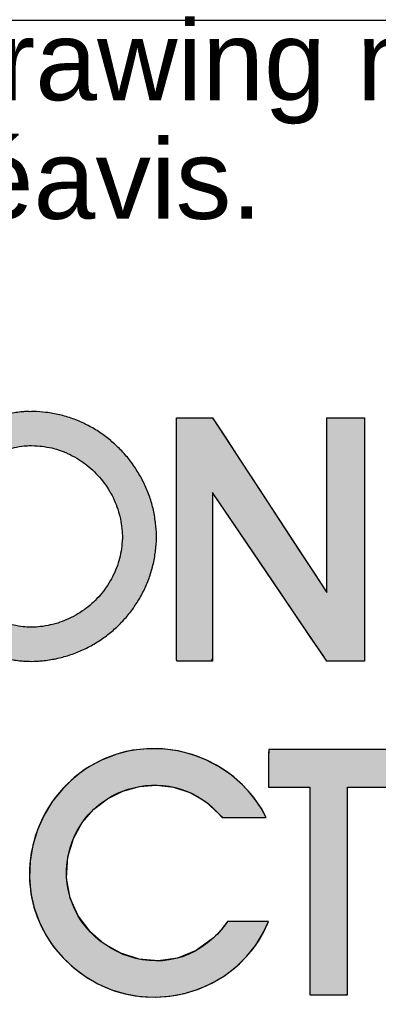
# Model space of a CAD drawing. Header units: inches. Extents: x 0 to 80, y 0 to 59.8.
# Tile 8 of 17: x 73.6 to 75.2, y 3.8 to 8. Entities that reach past the tile are written whole.
import ezdxf

# ---------------------------------------------------------------- set-up
doc = ezdxf.new("R2010")
doc.units = ezdxf.units.IN
doc.header["$MEASUREMENT"] = 0
doc.layers.add('Default', color=7, linetype='Continuous')

# ---------------------------------------------------------------- blocks, each defined once
blk = doc.blocks.new('block_2')
at = {"layer": 'Default', "linetype": 'Continuous'}
for points in [[(0.24683, 0.05811), (0.23145, 0.04686), (0.215, 0.04023), (0.1981, 0.03788), (0.18134, 0.03942), (0.16533, 0.04452), (0.15068, 0.05279), (0.13798, 0.06387), (0.12784, 0.07742), (0.12087, 0.09305), (0.11767, 0.11041), (0.11884, 0.12913), (0.1237, 0.14549), (0.13141, 0.15943), (0.14153, 0.17108), (0.15359, 0.18031), (0.16711, 0.187), (0.1816, 0.19102), (0.19658, 0.19224), (0.21158, 0.19054), (0.22611, 0.18578), (0.2397, 0.17786), (0.25187, 0.16663), (0.25487, 0.16367), (0.25699, 0.16367), (0.2604, 0.16367), (0.26474, 0.16367), (0.2697, 0.16367), (0.27491, 0.16367), (0.28006, 0.16367), (0.28478, 0.16367), (0.28875, 0.16367), (0.29163, 0.16367), (0.29307, 0.16367), (0.28884, 0.17158), (0.28122, 0.18255), (0.2724, 0.19238), (0.26252, 0.201), (0.25172, 0.20837), (0.24015, 0.21442), (0.22795, 0.21909), (0.21526, 0.22232), (0.20223, 0.22406), (0.189, 0.22424), (0.17572, 0.2228), (0.16193, 0.2195), (0.1484, 0.21424), (0.13587, 0.2073), (0.12445, 0.19884), (0.11426, 0.18903), (0.1054, 0.17802), (0.09799, 0.16599), (0.09213, 0.1531), (0.08795, 0.13951), (0.08555, 0.1254), (0.08504, 0.11092), (0.08631, 0.09702), (0.08907, 0.08441), (0.0934, 0.07235), (0.09917, 0.06095), (0.10626, 0.05031), (0.11454, 0.04056), (0.12388, 0.03179), (0.13415, 0.02413), (0.14525, 0.01768), (0.15702, 0.01255), (0.16937, 0.00885), (0.18226, 0.00665), (0.19546, 0.00598), (0.20851, 0.00687), (0.22126, 0.00926), (0.23358, 0.0131), (0.24533, 0.01832), (0.25638, 0.02486), (0.26659, 0.03267), (0.27583, 0.04167), (0.28396, 0.05181), (0.29085, 0.06302), (0.29522, 0.07245), (0.29404, 0.07245), (0.2915, 0.07245), (0.28789, 0.07245), (0.28355, 0.07245), (0.27879, 0.07245), (0.27392, 0.07245), (0.26926, 0.07245), (0.26513, 0.07245), (0.26184, 0.07245), (0.25972, 0.07245), (0.25895, 0.07229), (0.25798, 0.07089), (0.25698, 0.06951), (0.25596, 0.06815), (0.25491, 0.06681), (0.25383, 0.06549), (0.25272, 0.0642), (0.25159, 0.06293), (0.25044, 0.06169), (0.24926, 0.06047), (0.24806, 0.05928)], [(0.29526, 0.19042), (0.29609, 0.19042), (0.29835, 0.19042), (0.30175, 0.19042), (0.30595, 0.19042), (0.31064, 0.19042), (0.31551, 0.19042), (0.32023, 0.19042), (0.3245, 0.19042), (0.328, 0.19042), (0.33041, 0.19042), (0.33141, 0.19042), (0.33142, 0.1871), (0.33142, 0.17639), (0.33142, 0.15982), (0.33142, 0.139), (0.33142, 0.11552), (0.33142, 0.09097), (0.33142, 0.06696), (0.33142, 0.04507), (0.33142, 0.02691), (0.33142, 0.01407), (0.33142, 0.00815), (0.33188, 0.00793), (0.33369, 0.00793), (0.33659, 0.00793), (0.34029, 0.00793), (0.34451, 0.00793), (0.34895, 0.00793), (0.35332, 0.00793), (0.35735, 0.00793), (0.36073, 0.00793), (0.36317, 0.00793), (0.3644, 0.00793), (0.36449, 0.00983), (0.36449, 0.01902), (0.36449, 0.03442), (0.36449, 0.05444), (0.36449, 0.07746), (0.36449, 0.10191), (0.36449, 0.12618), (0.36449, 0.14868), (0.36449, 0.16781), (0.36449, 0.18197), (0.36449, 0.18956), (0.36476, 0.19042), (0.36647, 0.19042), (0.36949, 0.19042), (0.37349, 0.19042), (0.37813, 0.19042), (0.3831, 0.19042), (0.38808, 0.19042), (0.39272, 0.19042), (0.39672, 0.19042), (0.39973, 0.19042), (0.40145, 0.19042), (0.40172, 0.19057), (0.40172, 0.19195), (0.40172, 0.19451), (0.40172, 0.19798), (0.40172, 0.20205), (0.40172, 0.20645), (0.40172, 0.21088), (0.40172, 0.21505), (0.40172, 0.21867), (0.40172, 0.22146), (0.40172, 0.22313), (0.39941, 0.22347), (0.39247, 0.22347), (0.38554, 0.22347), (0.3786, 0.22347), (0.37167, 0.22347), (0.36474, 0.22347), (0.3578, 0.22347), (0.35087, 0.22347), (0.34394, 0.22347), (0.337, 0.22347), (0.33007, 0.22347), (0.32409, 0.22347), (0.32146, 0.22347), (0.31882, 0.22347), (0.31618, 0.22347), (0.31354, 0.22347), (0.31091, 0.22347), (0.30827, 0.22347), (0.30563, 0.22347), (0.30299, 0.22347), (0.30036, 0.22347), (0.29772, 0.22347), (0.29538, 0.22346), (0.29532, 0.22263), (0.29528, 0.22063), (0.29525, 0.21769), (0.29524, 0.21408), (0.29523, 0.21003), (0.29523, 0.20579), (0.29524, 0.20161), (0.29524, 0.19774), (0.29525, 0.19442), (0.29526, 0.19189)]]:
    blk.add_hatch(color=7, dxfattribs=at).paths.add_polyline_path(points)
at = {"layer": 'Default', "color": 7, "linetype": 'Continuous'}
blk.add_lwpolyline([(0.24683, 0.05811), (0.23145, 0.04686), (0.215, 0.04023), (0.1981, 0.03788), (0.18134, 0.03942), (0.16533, 0.04452), (0.15068, 0.05279), (0.13798, 0.06387), (0.12784, 0.07742), (0.12087, 0.09305), (0.11767, 0.11041), (0.11884, 0.12913), (0.1237, 0.14549), (0.13141, 0.15943), (0.14153, 0.17108), (0.15359, 0.18031), (0.16711, 0.187), (0.1816, 0.19102), (0.19658, 0.19224), (0.21158, 0.19054), (0.22611, 0.18578), (0.2397, 0.17786), (0.25187, 0.16663), (0.25487, 0.16367), (0.25699, 0.16367), (0.2604, 0.16367), (0.26474, 0.16367), (0.2697, 0.16367), (0.27491, 0.16367), (0.28006, 0.16367), (0.28478, 0.16367), (0.28875, 0.16367), (0.29163, 0.16367), (0.29307, 0.16367), (0.28884, 0.17158), (0.28122, 0.18255), (0.2724, 0.19238), (0.26252, 0.201), (0.25172, 0.20837), (0.24015, 0.21442), (0.22795, 0.21909), (0.21526, 0.22232), (0.20223, 0.22406), (0.189, 0.22424), (0.17572, 0.2228), (0.16193, 0.2195), (0.1484, 0.21424), (0.13587, 0.2073), (0.12445, 0.19884), (0.11426, 0.18903), (0.1054, 0.17802), (0.09799, 0.16599), (0.09213, 0.1531), (0.08795, 0.13951), (0.08555, 0.1254), (0.08504, 0.11092), (0.08631, 0.09702), (0.08907, 0.08441), (0.0934, 0.07235), (0.09917, 0.06095), (0.10626, 0.05031), (0.11454, 0.04056), (0.12388, 0.03179), (0.13415, 0.02413), (0.14525, 0.01768), (0.15702, 0.01255), (0.16937, 0.00885), (0.18226, 0.00665), (0.19546, 0.00598), (0.20851, 0.00687), (0.22126, 0.00926), (0.23358, 0.0131), (0.24533, 0.01832), (0.25638, 0.02486), (0.26659, 0.03267), (0.27583, 0.04167), (0.28396, 0.05181), (0.29085, 0.06302), (0.29522, 0.07245), (0.29404, 0.07245), (0.2915, 0.07245), (0.28789, 0.07245), (0.28355, 0.07245), (0.27879, 0.07245), (0.27392, 0.07245), (0.26926, 0.07245), (0.26513, 0.07245), (0.26184, 0.07245), (0.25972, 0.07245), (0.25895, 0.07229), (0.25798, 0.07089), (0.25698, 0.06951), (0.25596, 0.06815), (0.25491, 0.06681), (0.25383, 0.06549), (0.25272, 0.0642), (0.25159, 0.06293), (0.25044, 0.06169), (0.24926, 0.06047), (0.24806, 0.05928), (0.24683, 0.05811)], close=True, dxfattribs=at)
blk.add_lwpolyline([(0.39247, 0.22347), (0.38554, 0.22347), (0.3786, 0.22347), (0.37167, 0.22347), (0.36474, 0.22347), (0.3578, 0.22347), (0.35087, 0.22347), (0.34394, 0.22347), (0.337, 0.22347), (0.33007, 0.22347), (0.32409, 0.22347), (0.32146, 0.22347), (0.31882, 0.22347), (0.31618, 0.22347), (0.31354, 0.22347), (0.31091, 0.22347), (0.30827, 0.22347), (0.30563, 0.22347), (0.30299, 0.22347), (0.30036, 0.22347), (0.29772, 0.22347), (0.29538, 0.22346), (0.29532, 0.22263), (0.29528, 0.22063), (0.29525, 0.21769), (0.29524, 0.21408), (0.29523, 0.21003), (0.29523, 0.20579), (0.29524, 0.20161), (0.29524, 0.19774), (0.29525, 0.19442), (0.29526, 0.19189), (0.29526, 0.19042), (0.29526, 0.19042), (0.29609, 0.19042), (0.29835, 0.19042), (0.30175, 0.19042), (0.30595, 0.19042), (0.31064, 0.19042), (0.31551, 0.19042), (0.32023, 0.19042), (0.3245, 0.19042), (0.328, 0.19042), (0.33041, 0.19042), (0.33141, 0.19042), (0.33142, 0.1871), (0.33142, 0.17639), (0.33142, 0.15982), (0.33142, 0.139), (0.33142, 0.11552), (0.33142, 0.09097), (0.33142, 0.06696), (0.33142, 0.04507), (0.33142, 0.02691), (0.33142, 0.01407), (0.33142, 0.00815), (0.33188, 0.00793), (0.33369, 0.00793), (0.33659, 0.00793), (0.34029, 0.00793), (0.34451, 0.00793), (0.34895, 0.00793), (0.35332, 0.00793), (0.35735, 0.00793), (0.36073, 0.00793), (0.36317, 0.00793), (0.3644, 0.00793), (0.36449, 0.00983), (0.36449, 0.01902), (0.36449, 0.03442), (0.36449, 0.05444), (0.36449, 0.07746), (0.36449, 0.10191), (0.36449, 0.12618), (0.36449, 0.14868), (0.36449, 0.16781), (0.36449, 0.18197), (0.36449, 0.18956), (0.36476, 0.19042), (0.36647, 0.19042), (0.36949, 0.19042), (0.37349, 0.19042), (0.37813, 0.19042), (0.3831, 0.19042), (0.38808, 0.19042), (0.39272, 0.19042)], dxfattribs=at)
for points, knots in [([(0.29317, 0.16367), (0.27083, 0.20894), (0.21875, 0.23279), (0.16984, 0.22163), (0.11624, 0.20938), (0.07967, 0.1572), (0.08561, 0.10278), (0.08997, 0.05451), (0.13028, 0.01424), (0.17784, 0.00724), (0.22689, -0.00026), (0.27634, 0.02614), (0.29526, 0.07245)], [0, 0, 0, 0, 0.25, 0.25, 0.25, 0.5, 0.5, 0.5, 0.75, 0.75, 0.75, 1, 1, 1, 1]), ([(0.40172, 0.22347), (0.37603, 0.22347), (0.35036, 0.22347), (0.32468, 0.22347), (0.31491, 0.22347), (0.30514, 0.22347), (0.29538, 0.22347), (0.29514, 0.22347), (0.29526, 0.19364), (0.29526, 0.19042)], [0, 0, 0, 0, 0.333333, 0.333333, 0.333333, 0.666667, 0.666667, 0.666667, 1, 1, 1, 1]), ([(0.24683, 0.05811), (0.19257, 0.0074), (0.10403, 0.05945), (0.11926, 0.13128), (0.13251, 0.19393), (0.21412, 0.21437), (0.25433, 0.16367)], [0, 0, 0, 0, 0.5, 0.5, 0.5, 1, 1, 1, 1])]:
    blk.add_open_spline(points, degree=3, knots=knots, dxfattribs=at)
for points in [[(0.29526, 0.19042), (0.29526, 0.19042), (0.33142, 0.19042), (0.33142, 0.19042)], [(0.33142, 0.19042), (0.33142, 0.19042), (0.33142, 0.00793), (0.33142, 0.00793)], [(0.36449, 0.00793), (0.36449, 0.00793), (0.36449, 0.19042), (0.36449, 0.19042)], [(0.36449, 0.19042), (0.36449, 0.19042), (0.40172, 0.19042), (0.40172, 0.19042)], [(0.25433, 0.16367), (0.25433, 0.16367), (0.29317, 0.16367), (0.29317, 0.16367)], [(0.25906, 0.07245), (0.25552, 0.06721), (0.25142, 0.06238), (0.24683, 0.05811)], [(0.29526, 0.07245), (0.29526, 0.07245), (0.25906, 0.07245), (0.25906, 0.07245)], [(0.33142, 0.00793), (0.33142, 0.00793), (0.36449, 0.00793), (0.36449, 0.00793)]]:
    blk.add_open_spline(points, degree=3, dxfattribs=at)
blk = doc.blocks.new('Block1')
at = {"layer": 'Default', "linetype": 'Continuous'}
h = blk.add_hatch(color=7, dxfattribs=at)
edge = h.paths.add_edge_path()
edge.add_spline(control_points=[(2.17777, 1.22006), (2.17707, 1.22003), (2.17586, 1.21996), (2.17326, 1.21981), (2.17188, 1.21972), (2.16649, 1.2191), (2.16251, 1.21853), (2.15431, 1.2168), (2.15052, 1.21575), (2.14263, 1.21308), (2.13899, 1.2116), (2.13155, 1.20809), (2.12809, 1.20619), (2.12115, 1.2019), (2.1179, 1.19962), (2.11151, 1.19462), (2.10851, 1.19199), (2.10271, 1.18634), (2.09999, 1.18339), (2.09483, 1.17716), (2.09244, 1.17393), (2.08796, 1.16717), (2.08592, 1.1637), (2.08218, 1.15646), (2.08053, 1.1528), (2.07758, 1.14515), (2.07633, 1.14132), (2.07423, 1.13331), (2.07342, 1.12936), (2.07222, 1.12107), (2.07187, 1.11702), (2.07163, 1.10864), (2.07175, 1.10464), (2.07244, 1.09649), (2.073, 1.09271), (2.07456, 1.08492), (2.07551, 1.08124), (2.07788, 1.07375), (2.07922, 1.07021), (2.08235, 1.06308), (2.08405, 1.05969), (2.08788, 1.05297), (2.08993, 1.04977), (2.0944, 1.04351), (2.09676, 1.04053), (2.10184, 1.03477), (2.10449, 1.03205), (2.11013, 1.02683), (2.11303, 1.02441), (2.11919, 1.01978), (2.12231, 1.01768), (2.12894, 1.01371), (2.13225, 1.01195), (2.13932, 1.00868), (2.14278, 1.00729), (2.15023, 1.00479), (2.15382, 1.00379), (2.16158, 1.00211), (2.16531, 1.00153), (2.17078, 1.00091), (2.17228, 1.0008), (2.17542, 1.00061), (2.17706, 1.00052), (2.18311, 1.00055), (2.18447, 1.00065), (2.18743, 1.00086), (2.18904, 1.00098), (2.19476, 1.00167), (2.19872, 1.00231), (2.20667, 1.00406), (2.21047, 1.00513), (2.21812, 1.00772), (2.22176, 1.00918), (2.22901, 1.01256), (2.23247, 1.0144), (2.23927, 1.0185), (2.24251, 1.02069), (2.24882, 1.02546), (2.2518, 1.02798), (2.25757, 1.03338), (2.26026, 1.03619), (2.26543, 1.04217), (2.26782, 1.04524), (2.27234, 1.05176), (2.27438, 1.05506), (2.27819, 1.06207), (2.27986, 1.06557), (2.28292, 1.07302), (2.2842, 1.07669), (2.28643, 1.08452), (2.2873, 1.08835), (2.28834, 1.09448), (2.28858, 1.09639), (2.28901, 1.10011), (2.2892, 1.10192), (2.28946, 1.10479), (2.2895, 1.10578), (2.28957, 1.1077), (2.2896, 1.10862), (2.28962, 1.11118), (2.2896, 1.11176), (2.28956, 1.11311), (2.28953, 1.11388), (2.28931, 1.11645), (2.28915, 1.1182), (2.28878, 1.12184), (2.28858, 1.12372), (2.28763, 1.12986), (2.28683, 1.13371), (2.28472, 1.14159), (2.2835, 1.14532), (2.28057, 1.15283), (2.27894, 1.1564), (2.27524, 1.1635), (2.27324, 1.16688), (2.26884, 1.17351), (2.26649, 1.17667), (2.26142, 1.18279), (2.25876, 1.18568), (2.25308, 1.19123), (2.25013, 1.19383), (2.2439, 1.19877), (2.2407, 1.20104), (2.23396, 1.2053), (2.23055, 1.20721), (2.22333, 1.21074), (2.21974, 1.21227), (2.21211, 1.21501), (2.20837, 1.21613), (2.20038, 1.21801), (2.19651, 1.2187), (2.18869, 1.21963), (2.18514, 1.21982), (2.18086, 1.22009), (2.18045, 1.22011), (2.18004, 1.22013)], knot_values=[0, 0, 0, 0, 0.006253, 0.006253, 0.012505, 0.012505, 0.030829, 0.030829, 0.048882, 0.048882, 0.066764, 0.066764, 0.084548, 0.084548, 0.102286, 0.102286, 0.120012, 0.120012, 0.137747, 0.137747, 0.15551, 0.15551, 0.173315, 0.173315, 0.191184, 0.191184, 0.20915, 0.20915, 0.227262, 0.227262, 0.245593, 0.245593, 0.263702, 0.263702, 0.281026, 0.281026, 0.298163, 0.298163, 0.315172, 0.315172, 0.332097, 0.332097, 0.348969, 0.348969, 0.365805, 0.365805, 0.382621, 0.382621, 0.39943, 0.39943, 0.41625, 0.41625, 0.433104, 0.433104, 0.450033, 0.450033, 0.467091, 0.467091, 0.484355, 0.484355, 0.491212, 0.491212, 0.49807, 0.49807, 0.505746, 0.505746, 0.513421, 0.513421, 0.531337, 0.531337, 0.549023, 0.549023, 0.566548, 0.566548, 0.583962, 0.583962, 0.601305, 0.601305, 0.618607, 0.618607, 0.635893, 0.635893, 0.65319, 0.65319, 0.67053, 0.67053, 0.687954, 0.687954, 0.705517, 0.705517, 0.72329, 0.72329, 0.732328, 0.732328, 0.741367, 0.741367, 0.744906, 0.744906, 0.748446, 0.748446, 0.750825, 0.750825, 0.753204, 0.753204, 0.762224, 0.762224, 0.771244, 0.771244, 0.789037, 0.789037, 0.806664, 0.806664, 0.824184, 0.824184, 0.841639, 0.841639, 0.859056, 0.859056, 0.876456, 0.876456, 0.893855, 0.893855, 0.91127, 0.91127, 0.928728, 0.928728, 0.946265, 0.946265, 0.963936, 0.963936, 0.981815, 0.981815, 0.998218, 0.998218, 1, 1, 1, 1], degree=3, periodic=0)
edge.add_line((2.18004, 1.22013), (2.17777, 1.22006))
edge = h.paths.add_edge_path()
edge.add_spline(control_points=[(2.17867, 1.19007), (2.17774, 1.19001), (2.17497, 1.18989), (2.17104, 1.18945), (2.16692, 1.18883), (2.16235, 1.18787), (2.15839, 1.18678), (2.15398, 1.18529), (2.15021, 1.18376), (2.14597, 1.18176), (2.14241, 1.17982), (2.13838, 1.17732), (2.13507, 1.17501), (2.1313, 1.17205), (2.12826, 1.16939), (2.12479, 1.16601), (2.12205, 1.16304), (2.11895, 1.15929), (2.11654, 1.15604), (2.11384, 1.15197), (2.11179, 1.14848), (2.10955, 1.14415), (2.10788, 1.14044), (2.10614, 1.13592), (2.10487, 1.13203), (2.10365, 1.12736), (2.10282, 1.12332), (2.10213, 1.11853), (2.10177, 1.11438), (2.10163, 1.10958), (2.10175, 1.10546), (2.10215, 1.10084), (2.10271, 1.09694), (2.1036, 1.09249), (2.10458, 1.08872), (2.10595, 1.08439), (2.10732, 1.08077), (2.10915, 1.07659), (2.11088, 1.07315), (2.11315, 1.06916), (2.11522, 1.06593), (2.11789, 1.06219), (2.12028, 1.05919), (2.12332, 1.05573), (2.12599, 1.05299), (2.12935, 1.04988), (2.13229, 1.04743), (2.13593, 1.0447), (2.1391, 1.04256), (2.14296, 1.04024), (2.14635, 1.03845), (2.15039, 1.03657), (2.15397, 1.03515), (2.15816, 1.03374), (2.1619, 1.0327), (2.16621, 1.03177), (2.17009, 1.03116), (2.17403, 1.03072), (2.17703, 1.03056), (2.18013, 1.03041), (2.18199, 1.03056), (2.18545, 1.03076), (2.18987, 1.03128), (2.1939, 1.03193), (2.19855, 1.03296), (2.20242, 1.03404), (2.2069, 1.03556), (2.2106, 1.03705), (2.21488, 1.03904), (2.21838, 1.0409), (2.22243, 1.04334), (2.2257, 1.04555), (2.22946, 1.0484), (2.23247, 1.05094), (2.23591, 1.05416), (2.23864, 1.057), (2.24171, 1.06055), (2.24412, 1.06366), (2.24678, 1.0675), (2.24886, 1.07086), (2.25108, 1.07494), (2.25279, 1.07852), (2.25455, 1.08281), (2.25586, 1.08659), (2.25714, 1.09106), (2.25803, 1.09501), (2.25879, 1.09966), (2.25923, 1.10375), (2.25955, 1.10706), (2.25959, 1.1086), (2.25963, 1.11021), (2.25962, 1.1109), (2.25959, 1.11195), (2.25933, 1.11493), (2.25895, 1.11902), (2.25826, 1.12368), (2.25743, 1.12764), (2.25622, 1.13218), (2.25497, 1.13599), (2.25326, 1.14038), (2.25161, 1.14401), (2.24942, 1.14821), (2.2474, 1.15163), (2.24476, 1.15559), (2.24239, 1.15877), (2.23935, 1.16245), (2.23666, 1.16537), (2.23325, 1.16871), (2.23028, 1.17132), (2.22655, 1.17427), (2.22332, 1.17657), (2.21933, 1.17909), (2.21586, 1.18103), (2.21165, 1.18309), (2.20798, 1.18465), (2.2036, 1.18623), (2.19974, 1.18738), (2.19521, 1.18845), (2.19121, 1.18916), (2.18677, 1.18967), (2.18321, 1.1899), (2.17961, 1.19013), (2.17909, 1.19014), (2.17877, 1.19009), (2.17867, 1.19007)], knot_values=[0, 0, 0, 0, 0.012505, 0.012505, 0.030829, 0.030829, 0.048882, 0.048882, 0.066764, 0.066764, 0.084548, 0.084548, 0.102286, 0.102286, 0.120012, 0.120012, 0.137747, 0.137747, 0.15551, 0.15551, 0.173315, 0.173315, 0.191184, 0.191184, 0.20915, 0.20915, 0.227262, 0.227262, 0.245593, 0.245593, 0.263702, 0.263702, 0.281026, 0.281026, 0.298163, 0.298163, 0.315172, 0.315172, 0.332097, 0.332097, 0.348969, 0.348969, 0.365805, 0.365805, 0.382621, 0.382621, 0.39943, 0.39943, 0.41625, 0.41625, 0.433104, 0.433104, 0.450033, 0.450033, 0.467091, 0.467091, 0.484355, 0.484355, 0.49807, 0.49807, 0.49807, 0.513421, 0.513421, 0.531337, 0.531337, 0.549023, 0.549023, 0.566548, 0.566548, 0.583962, 0.583962, 0.601305, 0.601305, 0.618607, 0.618607, 0.635893, 0.635893, 0.65319, 0.65319, 0.67053, 0.67053, 0.687954, 0.687954, 0.705517, 0.705517, 0.72329, 0.72329, 0.741367, 0.741367, 0.748446, 0.748446, 0.748446, 0.753204, 0.753204, 0.771244, 0.771244, 0.789037, 0.789037, 0.806664, 0.806664, 0.824184, 0.824184, 0.841639, 0.841639, 0.859056, 0.859056, 0.876456, 0.876456, 0.893855, 0.893855, 0.91127, 0.91127, 0.928728, 0.928728, 0.946265, 0.946265, 0.963936, 0.963936, 0.981815, 0.981815, 0.998218, 0.998218, 0.998218, 1, 1, 1, 1], degree=3, periodic=0)
blk.add_hatch(color=7, dxfattribs=at).paths.add_polyline_path([(2.3073, 1.21448), (2.3073, 1.19871), (2.3073, 1.18293), (2.3073, 1.16716), (2.3073, 1.15138), (2.3073, 1.13561), (2.3073, 1.11983), (2.3073, 1.10406), (2.3073, 1.08828), (2.3073, 1.07727), (2.3073, 1.06864), (2.3073, 1.06001), (2.3073, 1.05138), (2.3073, 1.04275), (2.3073, 1.03412), (2.3073, 1.0255), (2.3073, 1.01687), (2.3073, 1.01096), (2.30727, 1.01006), (2.30723, 1.00867), (2.3072, 1.00697), (2.30718, 1.00516), (2.3072, 1.00342), (2.30727, 1.00194), (2.30742, 1.00092), (2.30765, 1.00054), (2.31138, 1.00054), (2.31512, 1.00054), (2.31885, 1.00054), (2.32258, 1.00054), (2.32631, 1.00054), (2.33004, 1.00054), (2.33378, 1.00054), (2.33752, 1.00054), (2.33877, 1.00323), (2.33877, 1.01597), (2.33877, 1.0364), (2.33877, 1.06144), (2.33877, 1.08803), (2.33877, 1.11307), (2.33877, 1.1335), (2.33877, 1.14624), (2.33924, 1.14824), (2.34567, 1.13875), (2.35802, 1.12054), (2.37419, 1.0967), (2.3921, 1.07028), (2.40967, 1.04439), (2.4248, 1.02208), (2.43541, 1.00643), (2.43941, 1.00054), (2.44072, 1.00054), (2.44421, 1.00054), (2.44918, 1.00054), (2.45496, 1.00054), (2.46085, 1.00054), (2.46617, 1.00054), (2.47023, 1.00054), (2.47235, 1.00054), (2.4725, 1.00442), (2.4725, 1.02279), (2.4725, 1.05224), (2.4725, 1.08835), (2.4725, 1.12667), (2.4725, 1.16278), (2.4725, 1.19223), (2.4725, 1.2106), (2.47235, 1.21448), (2.47023, 1.21448), (2.46617, 1.21448), (2.46085, 1.21448), (2.45496, 1.21448), (2.44918, 1.21448), (2.44421, 1.21448), (2.44072, 1.21448), (2.43941, 1.21448), (2.43941, 1.20838), (2.43941, 1.19218), (2.43941, 1.16909), (2.43941, 1.14227), (2.43941, 1.11493), (2.43941, 1.09024), (2.43941, 1.07139), (2.43941, 1.06156), (2.43758, 1.06364), (2.42894, 1.07682), (2.41508, 1.09797), (2.3981, 1.1239), (2.38007, 1.15143), (2.36309, 1.17736), (2.34923, 1.19851), (2.34059, 1.21169), (2.33862, 1.21448), (2.33661, 1.21448), (2.33275, 1.21448), (2.32769, 1.21448), (2.32209, 1.21448), (2.3166, 1.21448), (2.31187, 1.21448), (2.30855, 1.21448)])
at = {"layer": 'Default', "color": 7, "linetype": 'Continuous'}
blk.add_line((2.17777, 1.22006), (2.18004, 1.22013), dxfattribs=at)
blk.add_lwpolyline([(2.3073, 1.21448), (2.30855, 1.21448), (2.31187, 1.21448), (2.3166, 1.21448), (2.32209, 1.21448), (2.32769, 1.21448), (2.33275, 1.21448), (2.33661, 1.21448), (2.33862, 1.21448), (2.34059, 1.21169), (2.34923, 1.19851), (2.36309, 1.17736), (2.38007, 1.15143), (2.3981, 1.1239), (2.41508, 1.09797), (2.42894, 1.07682), (2.43758, 1.06364), (2.43941, 1.06156), (2.43941, 1.07139), (2.43941, 1.09024), (2.43941, 1.11493), (2.43941, 1.14227), (2.43941, 1.16909), (2.43941, 1.19218), (2.43941, 1.20838), (2.43941, 1.21448), (2.44072, 1.21448), (2.44421, 1.21448), (2.44918, 1.21448), (2.45496, 1.21448), (2.46085, 1.21448), (2.46617, 1.21448), (2.47023, 1.21448), (2.47235, 1.21448), (2.4725, 1.2106), (2.4725, 1.19223), (2.4725, 1.16278), (2.4725, 1.12667), (2.4725, 1.08835), (2.4725, 1.05224), (2.4725, 1.02279), (2.4725, 1.00442), (2.47235, 1.00054), (2.47023, 1.00054), (2.46617, 1.00054), (2.46085, 1.00054), (2.45496, 1.00054), (2.44918, 1.00054), (2.44421, 1.00054), (2.44072, 1.00054), (2.43941, 1.00054), (2.43541, 1.00643), (2.4248, 1.02208), (2.40967, 1.04439), (2.3921, 1.07028), (2.37419, 1.0967), (2.35802, 1.12054), (2.34567, 1.13875), (2.33924, 1.14824), (2.33877, 1.14624), (2.33877, 1.1335), (2.33877, 1.11307), (2.33877, 1.08803), (2.33877, 1.06144), (2.33877, 1.0364), (2.33877, 1.01597), (2.33877, 1.00323), (2.33752, 1.00054), (2.33378, 1.00054), (2.33004, 1.00054), (2.32631, 1.00054), (2.32258, 1.00054), (2.31885, 1.00054), (2.31512, 1.00054), (2.31138, 1.00054), (2.30765, 1.00054), (2.30742, 1.00092), (2.30727, 1.00194), (2.3072, 1.00342), (2.30718, 1.00516), (2.3072, 1.00697), (2.30723, 1.00867), (2.30727, 1.01006), (2.3073, 1.01096), (2.3073, 1.01687), (2.3073, 1.0255), (2.3073, 1.03412), (2.3073, 1.04275), (2.3073, 1.05138), (2.3073, 1.06001), (2.3073, 1.06864), (2.3073, 1.07727), (2.3073, 1.08828), (2.3073, 1.10406), (2.3073, 1.11983), (2.3073, 1.13561), (2.3073, 1.15138), (2.3073, 1.16716), (2.3073, 1.18293), (2.3073, 1.19871), (2.3073, 1.21448)], close=True, dxfattribs=at)
for points, knots in [([(2.17777, 1.22006), (2.17707, 1.22003), (2.17586, 1.21996), (2.17326, 1.21981), (2.17188, 1.21972), (2.16649, 1.2191), (2.16251, 1.21853), (2.15431, 1.2168), (2.15052, 1.21575), (2.14263, 1.21308), (2.13899, 1.2116), (2.13155, 1.20809), (2.12809, 1.20619), (2.12115, 1.2019), (2.1179, 1.19962), (2.11151, 1.19462), (2.10851, 1.19199), (2.10271, 1.18634), (2.09999, 1.18339), (2.09483, 1.17716), (2.09244, 1.17393), (2.08796, 1.16717), (2.08592, 1.1637), (2.08218, 1.15646), (2.08053, 1.1528), (2.07758, 1.14515), (2.07633, 1.14132), (2.07423, 1.13331), (2.07342, 1.12936), (2.07222, 1.12107), (2.07187, 1.11702), (2.07163, 1.10864), (2.07175, 1.10464), (2.07244, 1.09649), (2.073, 1.09271), (2.07456, 1.08492), (2.07551, 1.08124), (2.07788, 1.07375), (2.07922, 1.07021), (2.08235, 1.06308), (2.08405, 1.05969), (2.08788, 1.05297), (2.08993, 1.04977), (2.0944, 1.04351), (2.09676, 1.04053), (2.10184, 1.03477), (2.10449, 1.03205), (2.11013, 1.02683), (2.11303, 1.02441), (2.11919, 1.01978), (2.12231, 1.01768), (2.12894, 1.01371), (2.13225, 1.01195), (2.13932, 1.00868), (2.14278, 1.00729), (2.15023, 1.00479), (2.15382, 1.00379), (2.16158, 1.00211), (2.16531, 1.00153), (2.17078, 1.00091), (2.17228, 1.0008), (2.17542, 1.00061), (2.17706, 1.00052), (2.18311, 1.00055), (2.18447, 1.00065), (2.18743, 1.00086), (2.18904, 1.00098), (2.19476, 1.00167), (2.19872, 1.00231), (2.20667, 1.00406), (2.21047, 1.00513), (2.21812, 1.00772), (2.22176, 1.00918), (2.22901, 1.01256), (2.23247, 1.0144), (2.23927, 1.0185), (2.24251, 1.02069), (2.24882, 1.02546), (2.2518, 1.02798), (2.25757, 1.03338), (2.26026, 1.03619), (2.26543, 1.04217), (2.26782, 1.04524), (2.27234, 1.05176), (2.27438, 1.05506), (2.27819, 1.06207), (2.27986, 1.06557), (2.28292, 1.07302), (2.2842, 1.07669), (2.28643, 1.08452), (2.2873, 1.08835), (2.28834, 1.09448), (2.28858, 1.09639), (2.28901, 1.10011), (2.2892, 1.10192), (2.28946, 1.10479), (2.2895, 1.10578), (2.28957, 1.1077), (2.2896, 1.10862), (2.28962, 1.11118), (2.2896, 1.11176), (2.28956, 1.11311), (2.28953, 1.11388), (2.28931, 1.11645), (2.28915, 1.1182), (2.28878, 1.12184), (2.28858, 1.12372), (2.28763, 1.12986), (2.28683, 1.13371), (2.28472, 1.14159), (2.2835, 1.14532), (2.28057, 1.15283), (2.27894, 1.1564), (2.27524, 1.1635), (2.27324, 1.16688), (2.26884, 1.17351), (2.26649, 1.17667), (2.26142, 1.18279), (2.25876, 1.18568), (2.25308, 1.19123), (2.25013, 1.19383), (2.2439, 1.19877), (2.2407, 1.20104), (2.23396, 1.2053), (2.23055, 1.20721), (2.22333, 1.21074), (2.21974, 1.21227), (2.21211, 1.21501), (2.20837, 1.21613), (2.20038, 1.21801), (2.19651, 1.2187), (2.18869, 1.21963), (2.18514, 1.21982), (2.18086, 1.22009), (2.18045, 1.22011), (2.18004, 1.22013)], [0, 0, 0, 0, 0.006253, 0.006253, 0.012505, 0.012505, 0.030829, 0.030829, 0.048882, 0.048882, 0.066764, 0.066764, 0.084548, 0.084548, 0.102286, 0.102286, 0.120012, 0.120012, 0.137747, 0.137747, 0.15551, 0.15551, 0.173315, 0.173315, 0.191184, 0.191184, 0.20915, 0.20915, 0.227262, 0.227262, 0.245593, 0.245593, 0.263702, 0.263702, 0.281026, 0.281026, 0.298163, 0.298163, 0.315172, 0.315172, 0.332097, 0.332097, 0.348969, 0.348969, 0.365805, 0.365805, 0.382621, 0.382621, 0.39943, 0.39943, 0.41625, 0.41625, 0.433104, 0.433104, 0.450033, 0.450033, 0.467091, 0.467091, 0.484355, 0.484355, 0.491212, 0.491212, 0.49807, 0.49807, 0.505746, 0.505746, 0.513421, 0.513421, 0.531337, 0.531337, 0.549023, 0.549023, 0.566548, 0.566548, 0.583962, 0.583962, 0.601305, 0.601305, 0.618607, 0.618607, 0.635893, 0.635893, 0.65319, 0.65319, 0.67053, 0.67053, 0.687954, 0.687954, 0.705517, 0.705517, 0.72329, 0.72329, 0.732328, 0.732328, 0.741367, 0.741367, 0.744906, 0.744906, 0.748446, 0.748446, 0.750825, 0.750825, 0.753204, 0.753204, 0.762224, 0.762224, 0.771244, 0.771244, 0.789037, 0.789037, 0.806664, 0.806664, 0.824184, 0.824184, 0.841639, 0.841639, 0.859056, 0.859056, 0.876456, 0.876456, 0.893855, 0.893855, 0.91127, 0.91127, 0.928728, 0.928728, 0.946265, 0.946265, 0.963936, 0.963936, 0.981815, 0.981815, 0.998218, 0.998218, 1, 1, 1, 1]), ([(2.33877, 1.00054), (2.32836, 1.00054), (2.31803, 1.00054), (2.30765, 1.00054), (2.30686, 1.00054), (2.3073, 1.01015), (2.3073, 1.01112), (2.3073, 1.03508), (2.3073, 1.05905), (2.3073, 1.08302), (2.3073, 1.12684), (2.3073, 1.17066), (2.3073, 1.21448)], [0, 0, 0, 0, 0.25, 0.25, 0.25, 0.5, 0.5, 0.5, 0.75, 0.75, 0.75, 1, 1, 1, 1]), ([(2.17867, 1.19007), (2.17774, 1.19001), (2.17497, 1.18989), (2.17104, 1.18945), (2.16692, 1.18883), (2.16235, 1.18787), (2.15839, 1.18678), (2.15398, 1.18529), (2.15021, 1.18376), (2.14597, 1.18176), (2.14241, 1.17982), (2.13838, 1.17732), (2.13507, 1.17501), (2.1313, 1.17205), (2.12826, 1.16939), (2.12479, 1.16601), (2.12205, 1.16304), (2.11895, 1.15929), (2.11654, 1.15604), (2.11384, 1.15197), (2.11179, 1.14848), (2.10955, 1.14415), (2.10788, 1.14044), (2.10614, 1.13592), (2.10487, 1.13203), (2.10365, 1.12736), (2.10282, 1.12332), (2.10213, 1.11853), (2.10177, 1.11438), (2.10163, 1.10958), (2.10175, 1.10546), (2.10215, 1.10084), (2.10271, 1.09694), (2.1036, 1.09249), (2.10458, 1.08872), (2.10595, 1.08439), (2.10732, 1.08077), (2.10915, 1.07659), (2.11088, 1.07315), (2.11315, 1.06916), (2.11522, 1.06593), (2.11789, 1.06219), (2.12028, 1.05919), (2.12332, 1.05573), (2.12599, 1.05299), (2.12935, 1.04988), (2.13229, 1.04743), (2.13593, 1.0447), (2.1391, 1.04256), (2.14296, 1.04024), (2.14635, 1.03845), (2.15039, 1.03657), (2.15397, 1.03515), (2.15816, 1.03374), (2.1619, 1.0327), (2.16621, 1.03177), (2.17009, 1.03116), (2.17403, 1.03072), (2.17703, 1.03056), (2.18013, 1.03041), (2.18199, 1.03056), (2.18545, 1.03076), (2.18987, 1.03128), (2.1939, 1.03193), (2.19855, 1.03296), (2.20242, 1.03404), (2.2069, 1.03556), (2.2106, 1.03705), (2.21488, 1.03904), (2.21838, 1.0409), (2.22243, 1.04334), (2.2257, 1.04555), (2.22946, 1.0484), (2.23247, 1.05094), (2.23591, 1.05416), (2.23864, 1.057), (2.24171, 1.06055), (2.24412, 1.06366), (2.24678, 1.0675), (2.24886, 1.07086), (2.25108, 1.07494), (2.25279, 1.07852), (2.25455, 1.08281), (2.25586, 1.08659), (2.25714, 1.09106), (2.25803, 1.09501), (2.25879, 1.09966), (2.25923, 1.10375), (2.25955, 1.10706), (2.25959, 1.1086), (2.25963, 1.11021), (2.25962, 1.1109), (2.25959, 1.11195), (2.25933, 1.11493), (2.25895, 1.11902), (2.25826, 1.12368), (2.25743, 1.12764), (2.25622, 1.13218), (2.25497, 1.13599), (2.25326, 1.14038), (2.25161, 1.14401), (2.24942, 1.14821), (2.2474, 1.15163), (2.24476, 1.15559), (2.24239, 1.15877), (2.23935, 1.16245), (2.23666, 1.16537), (2.23325, 1.16871), (2.23028, 1.17132), (2.22655, 1.17427), (2.22332, 1.17657), (2.21933, 1.17909), (2.21586, 1.18103), (2.21165, 1.18309), (2.20798, 1.18465), (2.2036, 1.18623), (2.19974, 1.18738), (2.19521, 1.18845), (2.19121, 1.18916), (2.18677, 1.18967), (2.18321, 1.1899), (2.17961, 1.19013), (2.17909, 1.19014), (2.17877, 1.19009), (2.17867, 1.19007)], [0, 0, 0, 0, 0.012505, 0.012505, 0.030829, 0.030829, 0.048882, 0.048882, 0.066764, 0.066764, 0.084548, 0.084548, 0.102286, 0.102286, 0.120012, 0.120012, 0.137747, 0.137747, 0.15551, 0.15551, 0.173315, 0.173315, 0.191184, 0.191184, 0.20915, 0.20915, 0.227262, 0.227262, 0.245593, 0.245593, 0.263702, 0.263702, 0.281026, 0.281026, 0.298163, 0.298163, 0.315172, 0.315172, 0.332097, 0.332097, 0.348969, 0.348969, 0.365805, 0.365805, 0.382621, 0.382621, 0.39943, 0.39943, 0.41625, 0.41625, 0.433104, 0.433104, 0.450033, 0.450033, 0.467091, 0.467091, 0.484355, 0.484355, 0.49807, 0.49807, 0.49807, 0.513421, 0.513421, 0.531337, 0.531337, 0.549023, 0.549023, 0.566548, 0.566548, 0.583962, 0.583962, 0.601305, 0.601305, 0.618607, 0.618607, 0.635893, 0.635893, 0.65319, 0.65319, 0.67053, 0.67053, 0.687954, 0.687954, 0.705517, 0.705517, 0.72329, 0.72329, 0.741367, 0.741367, 0.748446, 0.748446, 0.748446, 0.753204, 0.753204, 0.771244, 0.771244, 0.789037, 0.789037, 0.806664, 0.806664, 0.824184, 0.824184, 0.841639, 0.841639, 0.859056, 0.859056, 0.876456, 0.876456, 0.893855, 0.893855, 0.91127, 0.91127, 0.928728, 0.928728, 0.946265, 0.946265, 0.963936, 0.963936, 0.981815, 0.981815, 0.998218, 0.998218, 0.998218, 1, 1, 1, 1])]:
    blk.add_open_spline(points, degree=3, knots=knots, dxfattribs=at)
for points in [[(2.3073, 1.21448), (2.3073, 1.21448), (2.33877, 1.21448), (2.33877, 1.21448)], [(2.33877, 1.21448), (2.33877, 1.21448), (2.43941, 1.06085), (2.43941, 1.06085)], [(2.43941, 1.06085), (2.43941, 1.06085), (2.43941, 1.21448), (2.43941, 1.21448)], [(2.43941, 1.21448), (2.43941, 1.21448), (2.4725, 1.21448), (2.4725, 1.21448)], [(2.4725, 1.21448), (2.4725, 1.21448), (2.4725, 1.00054), (2.4725, 1.00054)], [(2.43941, 1.00054), (2.43941, 1.00054), (2.33877, 1.14893), (2.33877, 1.14893)], [(2.33877, 1.14893), (2.33877, 1.14893), (2.33877, 1.00054), (2.33877, 1.00054)], [(2.4725, 1.00054), (2.4725, 1.00054), (2.43941, 1.00054), (2.43941, 1.00054)]]:
    blk.add_open_spline(points, degree=3, dxfattribs=at)
at = {"layer": 'Default', "color": 7}
blk.add_blockref('block_2', (2.0929, 0.69957), dxfattribs=at)
blk = doc.blocks.new('Block13')
at = {"layer": 'Default', "color": 7, "linetype": 'Continuous'}
blk.add_line((0, 1.6479), (3.51548, 1.6479), dxfattribs=at)
at = {"layer": 'Default', "color": 7}
blk.add_blockref('Block1', (0.03706, 0.08409), dxfattribs=at)
at = {"layer": 'Default', "char_height": 0.07, "attachment_point": 1}
for s, insert, width in [('{\\fArial|b0||i0||c0|p34;\\C7;\\H7.e-002;\\W1.;\\T1.;Data subject to change without notice. Isometric drawing not to scale.}', (0.02984, 1.64746), 3.4863909), ('{\\fArial|b0||i0||c0|p34;\\C7;\\H7.e-002;\\W1.;\\T1.;Les données sont sujettes à changement sans préavis.}', (0.03339, 1.54328), 3.235631)]:
    blk.add_mtext(s, dxfattribs=dict(at, insert=insert, width=width))
blk = doc.blocks.new('Block11')
at = {"layer": 'Default', "color": 7}
blk.add_blockref('Block13', (0, 0), dxfattribs=at)
blk = doc.blocks.new('Block10')
at = {"layer": 'Default', "color": 7}
blk.add_blockref('Block11', (0, 0), dxfattribs=at)
blk = doc.blocks.new('Block2')
at = {"layer": 'Default', "color": 7, "xscale": 15, "yscale": 15, "zscale": 15}
blk.add_blockref('Block10', (-52.744, 0), dxfattribs=at)
blk = doc.blocks.new('Block222')
at = {"layer": 'Default', "color": 7}
blk.add_blockref('Block2', (106.578, -49.503), dxfattribs=at)

msp = doc.modelspace()

# ---------------------------------------------------------------- block references
at = {"layer": 'Default', "color": 7, "xscale": 0.325, "yscale": 0.325, "zscale": 0.325}
msp.add_blockref('Block222', (45.3678, 16.0888), dxfattribs=at)

doc.saveas('drawing.dxf')
